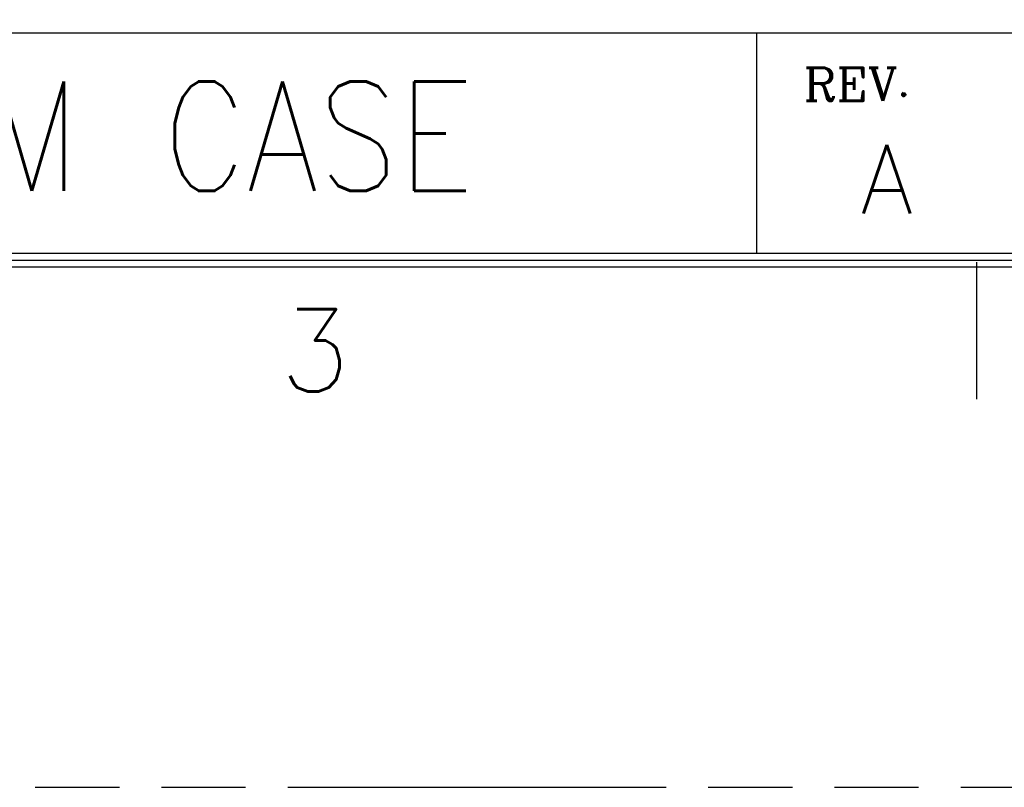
# Model space of a CAD drawing. Header units: millimetres. Extents: x 1261 to 1558, y 771 to 1231.
# Tile 26 of 105: x 1399 to 1435, y 771 to 799. Entities that reach past the tile are written whole.
import ezdxf
from ezdxf.enums import TextEntityAlignment as Align

# ---------------------------------------------------------------- set-up
doc = ezdxf.new("R2010")
doc.units = ezdxf.units.MM
doc.header["$LTSCALE"] = 30.734
doc.linetypes.add('CENTER', pattern=[0.6, 0.375, -0.075, 0.075, -0.075])
doc.linetypes.add('PHANTOM', pattern=[0.8, 0.45, -0.05, 0.1, -0.05, 0.1, -0.05])
doc.layers.get('0').update_dxf_attribs({"linetype": 'CONTINUOUS'})
doc.layers.get('Defpoints').update_dxf_attribs({"linetype": 'CONTINUOUS'})
doc.layers.add('center', color=1, linetype='CENTER', lineweight=9)
doc.styles.add('CENTURY', font='ROMANC.shx')
doc.styles.add('SIMPLEX', font='SIMPLEX.shx', dxfattribs={"width": 0.8})
doc.styles.get("Standard").update_dxf_attribs({"font": 'txt', "width": 0.85, "bigfont": 'gbcbig.shx'})

msp = doc.modelspace()

# ---------------------------------------------------------------- linework, layer by layer
at = {"linetype": 'Continuous'}
for p, q in [((1435.781, 798.329), (1351.585, 798.329)), ((1425.95, 790.299), (1425.95, 798.329)), ((1288.781, 790.299), (1530.781, 790.299)), ((1288.531, 790.049), (1531.031, 790.049)), ((1288.281, 789.799), (1531.281, 789.799))]:
    msp.add_line(p, q, dxfattribs=at)
at = {"color": 3, "linetype": 'Continuous'}
msp.add_line((1433.981, 784.97), (1433.981, 789.97), dxfattribs=at)
at = {"layer": 'Defpoints', "color": 2, "linetype": 'PHANTOM'}
msp.add_lwpolyline([(1261.281, 770.799), (1558.281, 770.799), (1558.281, 980.799), (1261.281, 980.799)], close=True, dxfattribs=at)

# ---------------------------------------------------------------- texts
at = {"color": 3, "linetype": 'Continuous', "style": 'CENTURY', "width": 0.985507}
msp.add_text('REV.', height=1.2, dxfattribs=at).set_placement((1427.645, 795.864), (1431.53, 795.864), align=Align.FIT)
msp.add_text('A', height=2.5).set_placement((1429.73, 791.755))
at = {"color": 3, "linetype": 'Continuous', "style": 'SIMPLEX'}
msp.add_text('3', height=3, dxfattribs=at).set_placement((1408.513, 785.256))
at = {"layer": 'center', "insert": (1364.812, 796.575), "char_height": 4, "width": 69.16252, "attachment_point": 1}
msp.add_mtext('{\\C3;PB-01 BOTTOM CASE}', dxfattribs=at)

doc.saveas('drawing.dxf')
